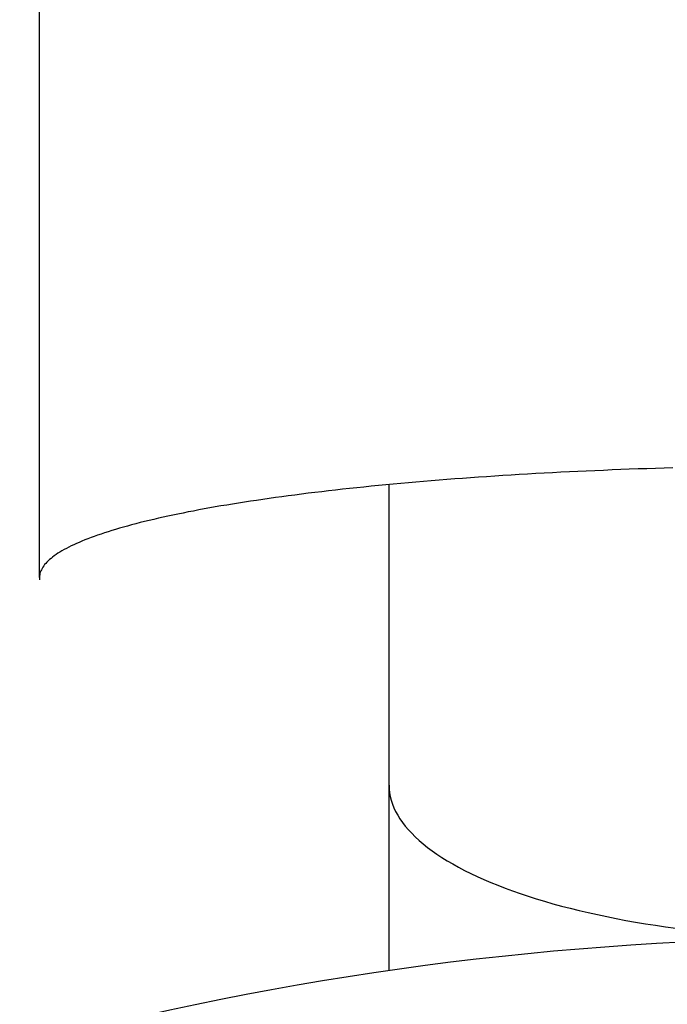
# Model space of a CAD drawing. Extents: x -113 to 261, y -113 to 261.
# Tile 4 of 11: x -18 to -4, y 69 to 91. Entities that reach past the tile are written whole.
import ezdxf

# ---------------------------------------------------------------- set-up
doc = ezdxf.new("R2010")
doc.units = 0
doc.header["$LTSCALE"] = 14
doc.layers.get('0').update_dxf_attribs({"linetype": 'CONTINUOUS'})

msp = doc.modelspace()

# ---------------------------------------------------------------- linework, layer by layer
for p, q in [((-17.804, 78.06), (-17.804, 100.942)), ((-10, 69.282), (-10, 80.135))]:
    msp.add_line(p, q)
for points in [[(-3.663, 80.507, 0), (-3.859, 80.501, 0), (-4.054, 80.495, 0), (-4.249, 80.489, 0), (-4.443, 80.482, 0), (-4.637, 80.475, 0), (-4.83, 80.468, 0), (-5.023, 80.46, 0), (-5.215, 80.452, 0), (-5.406, 80.444, 0), (-5.597, 80.436, 0), (-5.787, 80.427, 0), (-5.976, 80.418, 0), (-6.164, 80.408, 0), (-6.352, 80.399, 0), (-6.539, 80.389, 0), (-6.725, 80.378, 0), (-6.91, 80.368, 0), (-7.094, 80.357, 0), (-7.278, 80.346, 0), (-7.46, 80.334, 0), (-7.642, 80.323, 0), (-7.822, 80.31, 0), (-8.002, 80.298, 0), (-8.18, 80.285, 0), (-8.358, 80.272, 0), (-8.534, 80.259, 0), (-8.71, 80.246, 0), (-8.884, 80.232, 0), (-9.057, 80.218, 0), (-9.229, 80.204, 0), (-9.4, 80.189, 0), (-9.569, 80.174, 0), (-9.738, 80.159, 0), (-9.905, 80.144, 0), (-10.071, 80.128, 0), (-10.236, 80.112, 0), (-10.399, 80.096, 0), (-10.561, 80.079, 0), (-10.722, 80.063, 0), (-10.881, 80.046, 0), (-11.039, 80.028, 0), (-11.195, 80.011, 0), (-11.351, 79.993, 0), (-11.504, 79.975, 0), (-11.656, 79.957, 0), (-11.807, 79.939, 0), (-11.957, 79.92, 0), (-12.104, 79.901, 0), (-12.251, 79.882, 0), (-12.395, 79.862, 0), (-12.538, 79.843, 0), (-12.68, 79.823, 0), (-12.82, 79.802, 0), (-12.958, 79.782, 0), (-13.095, 79.762, 0), (-13.229, 79.741, 0), (-13.363, 79.72, 0), (-13.494, 79.699, 0), (-13.624, 79.677, 0), (-13.752, 79.656, 0), (-13.879, 79.634, 0), (-14.004, 79.612, 0), (-14.126, 79.59, 0), (-14.248, 79.567, 0), (-14.367, 79.544, 0), (-14.484, 79.522, 0), (-14.6, 79.499, 0), (-14.714, 79.475, 0), (-14.826, 79.452, 0), (-14.936, 79.428, 0), (-15.044, 79.405, 0), (-15.15, 79.381, 0), (-15.254, 79.357, 0), (-15.357, 79.332, 0), (-15.457, 79.308, 0), (-15.556, 79.284, 0), (-15.652, 79.259, 0), (-15.747, 79.234, 0), (-15.839, 79.209, 0), (-15.93, 79.184, 0), (-16.018, 79.158, 0), (-16.105, 79.133, 0), (-16.189, 79.107, 0), (-16.271, 79.082, 0), (-16.352, 79.056, 0), (-16.43, 79.03, 0), (-16.506, 79.004, 0), (-16.58, 78.977, 0), (-16.652, 78.951, 0), (-16.722, 78.924, 0), (-16.79, 78.898, 0), (-16.855, 78.871, 0), (-16.919, 78.844, 0), (-16.98, 78.817, 0), (-17.039, 78.79, 0), (-17.096, 78.763, 0), (-17.151, 78.736, 0), (-17.204, 78.709, 0), (-17.254, 78.681, 0), (-17.303, 78.654, 0), (-17.349, 78.626, 0), (-17.393, 78.599, 0), (-17.434, 78.571, 0), (-17.474, 78.543, 0), (-17.511, 78.515, 0), (-17.546, 78.487, 0), (-17.579, 78.459, 0), (-17.61, 78.431, 0), (-17.638, 78.403, 0), (-17.664, 78.375, 0), (-17.688, 78.347, 0), (-17.71, 78.319, 0), (-17.729, 78.291, 0), (-17.747, 78.263, 0), (-17.761, 78.234, 0), (-17.774, 78.206, 0), (-17.785, 78.178, 0), (-17.793, 78.149, 0), (-17.799, 78.121, 0), (-17.802, 78.093, 0), (-17.804, 78.064, 0), (-17.803, 78.036, 0), (-17.8, 78.007, 0)], [(-10, 73.42, 0), (-9.997, 73.336, 0), (-9.988, 73.252, 0), (-9.973, 73.169, 0), (-9.952, 73.085, 0), (-9.925, 73.001, 0), (-9.892, 72.918, 0), (-9.853, 72.835, 0), (-9.808, 72.753, 0), (-9.757, 72.671, 0), (-9.7, 72.589, 0), (-9.638, 72.508, 0), (-9.569, 72.427, 0), (-9.495, 72.347, 0), (-9.415, 72.268, 0), (-9.33, 72.189, 0), (-9.239, 72.111, 0), (-9.142, 72.034, 0), (-9.04, 71.958, 0), (-8.932, 71.882, 0), (-8.819, 71.808, 0), (-8.701, 71.734, 0), (-8.577, 71.662, 0), (-8.449, 71.59, 0), (-8.315, 71.52, 0), (-8.176, 71.451, 0), (-8.032, 71.383, 0), (-7.883, 71.316, 0), (-7.73, 71.25, 0), (-7.572, 71.186, 0), (-7.41, 71.123, 0), (-7.242, 71.062, 0), (-7.071, 71.002, 0), (-6.895, 70.943, 0), (-6.716, 70.886, 0), (-6.532, 70.83, 0), (-6.344, 70.776, 0), (-6.152, 70.724, 0), (-5.957, 70.673, 0), (-5.758, 70.624, 0), (-5.556, 70.576, 0), (-5.35, 70.531, 0), (-5.141, 70.487, 0), (-4.929, 70.444, 0), (-4.714, 70.404, 0), (-4.496, 70.365, 0), (-4.276, 70.328, 0), (-4.052, 70.293, 0), (-3.827, 70.26, 0), (-3.599, 70.229, 0)]]:
    msp.add_polyline3d(points)
msp.add_circle((0, 0), 102.5)
msp.add_arc((0, 0), 70, 59.47751, 120.52249)

doc.saveas('drawing.dxf')
